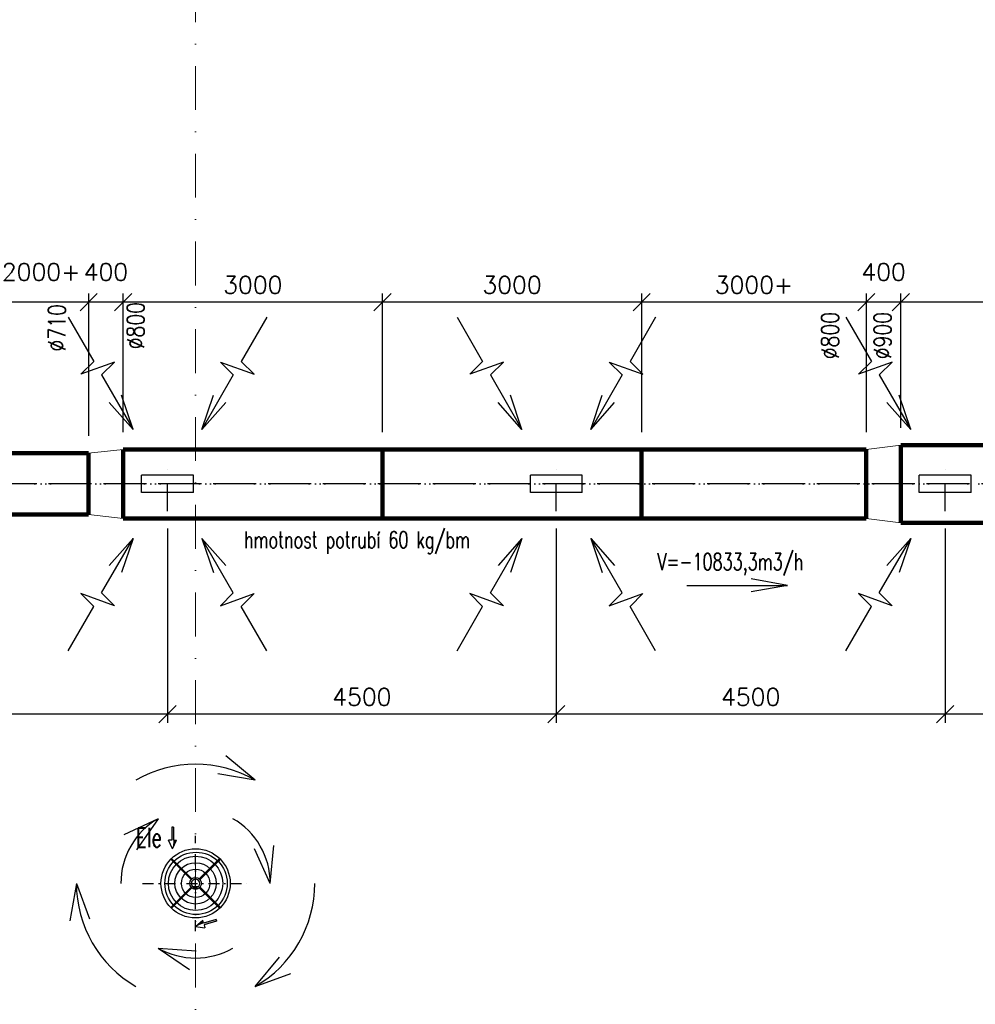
# Model space of a CAD drawing. Header units: millimetres. Extents: x -746391 to 410178, y -169697 to 100555.
# Tile 93 of 179: x 63965 to 75024, y 4999 to 16400. Entities that reach past the tile are written whole.
import ezdxf
from ezdxf.enums import TextEntityAlignment as Align
from ezdxf.lldxf.tags import DXFTag

# ---------------------------------------------------------------- set-up
doc = ezdxf.new("R2010")
doc.units = ezdxf.units.MM
for name, pattern in [('CENTERX2', [101.6, 63.5, -12.7, 12.7, -12.7]), ('DASHDOT', [25.4, 12.7, -6.35, 0, -6.35]), ('ČERCHOVANÁ', [25.4, 12.7, -6.35, 0, -6.35])]:
    doc.linetypes.add(name, pattern=pattern)
doc.layers.get('0').update_dxf_attribs({"color": 9})
doc.layers.get('Defpoints').update_dxf_attribs({"color": 9})
doc.layers.add('A99_N_osy', color=9, linetype='CENTERX2', lineweight=9)
for name, color, linetype in [('VZT-KÓTY', 2, 'Continuous'), ('VZT-ODVOD-NEVID', 4, 'ACAD_ISO02W100'), ('VZT-ODVOD-OSY', 30, 'ČERCHOVANÁ'), ('VZT-ODVOD-ZAŘÍZENÍ', 150, 'Continuous'), ('VZT-PŘÍOD-OSY', 1, 'ČERCHOVANÁ'), ('VZT-PŘÍVOD-TENKÉ', 4, 'Continuous'), ('VZT-PŘÍVOD-VÝKON', 2, 'Continuous'), ('VZT-PŘÍVOD-ZAŘÍZENÍ', 3, 'Continuous')]:
    doc.layers.add(name, color=color, linetype=linetype)
doc.styles.add('PITSIMP8', font='pitsimp8')
doc.styles.add('RomanS', font='romans.shx')
tags = doc.linetypes.add('ACAD_ISO02W100', pattern=[15, 12, -3]).pattern_tags.tags
tags[6:7] = [DXFTag(74, 4), DXFTag(75, 0), DXFTag(340, '0'), DXFTag(46, 1.0), DXFTag(50, 0.0), DXFTag(44, 0.0), DXFTag(45, 0.0)]
tags[4:5] = [DXFTag(74, 4), DXFTag(75, 0), DXFTag(340, '0'), DXFTag(46, 1.0), DXFTag(50, 0.0), DXFTag(44, 0.0), DXFTag(45, 0.0)]
doc.dimstyles.new('VZT100', dxfattribs={"dimscale": 100, "dimtxt": 2, "dimasz": 2, "dimexe": 1, "dimexo": 2, "dimgap": 1, "dimtad": 1, "dimtoh": 1, "dimdec": 0, "dimzin": 0, "dimdsep": 46, "dimtxsty": 'RomanS', "dimblk": 'OBLIQUE', "dimcen": 1, "dimdle": 1, "dimclrd": 256, "dimclre": 256, "dimclrt": 256, "dimadec": 0, "dimazin": 0, "dimtfac": 1, "dimtdec": 0, "dimtmove": 2, "dimatfit": 3, "dimldrblk": 'OBLIQUE', "dimfxl": 1, "dimtolj": 1, "dimtzin": 0, "dimarcsym": 0})

# ---------------------------------------------------------------- blocks, each defined once
blk = doc.blocks.new('2dluk097')
at = {"color": 0, "linetype": 'ByBlock'}
for p, q in [((-0.052, 0.5), (-0.052, -0.1)), ((-0.052, 0.5), (0.052, 0.5)), ((0.052, 0.5), (0.052, -0.1))]:
    blk.add_line(p, q, dxfattribs=at)
for p, q in [((-0.052, -0.1), (-0.231, -0.1)), ((0, -0.5), (-0.231, -0.1)), ((0, -0.5), (0.231, -0.1)), ((0.052, -0.1), (0.231, -0.1))]:
    blk.add_line(p, q)
for points in [[(-0.052, 0.5), (0.052, 0.5), (-0.052, -0.1), (0.052, -0.1)], [(-0.231, -0.1), (0, -0.5), (0.052, -0.1), (-0.052, -0.1)], [(-0.052, -0.1), (0.231, -0.1), (0, -0.5), (-0.052, -0.1)]]:
    blk.add_solid(points)
at = {"linetype": 'ByBlock', "style": 'PITSIMP8', "flags": 9}
for tag, p in [('VOLUMENSTROM', (-0.058, 0.041)), ('RAUM/GRUPPE', (-0.058, 0.161)), ('DRUCK/-STUFE', (-0.058, 0.021)), ('BEZEICHNUNG', (-0.058, 0.181)), ('POS.NR.G-LV', (-0.058, 0.141)), ('ANSCHLUSS', (-0.058, 0.001)), ('KENNUNG', (-0.058, 0.081)), ('LEISTUNG', (-0.058, 0.061)), ('FABRIKAT', (-0.058, 0.121)), ('TYP', (-0.058, 0.101)), ('SPANNUNG/FREQUENZ', (-0.058, -0.119)), ('TEMPERATUR', (-0.058, -0.059)), ('SCHUTZART', (-0.058, -0.099)), ('DREHZAHL', (-0.058, -0.079)), ('GROESSE', (-0.058, -0.019)), ('GEWICHT', (-0.058, -0.139)), ('FREI', (-0.058, -0.159)), ('FREI', (-0.058, -0.179)), ('FREI', (-0.058, -0.199)), ('DN', (-0.058, -0.039))]:
    blk.add_attdef(tag, text='', height=0.01, dxfattribs=at).set_placement(p, align=Align.MIDDLE)
blk = doc.blocks.new('_Oblique')
at = {"color": 0, "linetype": 'ByBlock', "lineweight": -2}
blk.add_line((-0.5, -0.5), (0.5, 0.5), dxfattribs=at)
blk = doc.blocks.new('*D1770')
at = {"layer": 'Defpoints', "color": 0, "linetype": 'Continuous', "lineweight": 18, "ltscale": 0.5, "transparency": 16777216}
for p in [(74675, 10710), (79175, 10710), (74675, 8359)]:
    blk.add_point(p, dxfattribs=at)
at = {"layer": 'VZT-KÓTY', "linetype": 'Continuous', "lineweight": -2, "ltscale": 0.5, "transparency": 16777216}
for p, q in [((74675, 10510), (74675, 8259)), ((79175, 10510), (79175, 8259)), ((79275, 8359), (74575, 8359))]:
    blk.add_line(p, q, dxfattribs=at)
at = {"layer": 'VZT-KÓTY', "linetype": 'Continuous', "lineweight": -2, "ltscale": 0.5, "transparency": 16777216, "xscale": 200, "yscale": 200, "zscale": 200, "rotation": 180}
blk.add_blockref('_Oblique', (74675, 8359), dxfattribs=at)
at = {"layer": 'VZT-KÓTY', "linetype": 'Continuous', "lineweight": -2, "ltscale": 0.5, "transparency": 16777216, "xscale": 200, "yscale": 200, "zscale": 200}
blk.add_blockref('_Oblique', (79175, 8359), dxfattribs=at)
at = {"layer": 'VZT-KÓTY', "linetype": 'Continuous', "lineweight": 18, "ltscale": 0.5, "transparency": 16777216, "insert": (76925, 8559), "char_height": 200, "attachment_point": 5, "style": 'RomanS'}
blk.add_mtext('\\A1;4500', dxfattribs=at)
blk = doc.blocks.new('*D1771')
at = {"layer": 'Defpoints', "color": 0, "linetype": 'Continuous', "lineweight": 18, "ltscale": 0.5, "transparency": 16777216}
for p in [(70175, 10710), (74675, 10710), (70175, 8359)]:
    blk.add_point(p, dxfattribs=at)
at = {"layer": 'VZT-KÓTY', "linetype": 'Continuous', "lineweight": -2, "ltscale": 0.5, "transparency": 16777216}
for p, q in [((70175, 10510), (70175, 8259)), ((74675, 10510), (74675, 8259)), ((74775, 8359), (70075, 8359))]:
    blk.add_line(p, q, dxfattribs=at)
at = {"layer": 'VZT-KÓTY', "linetype": 'Continuous', "lineweight": -2, "ltscale": 0.5, "transparency": 16777216, "xscale": 200, "yscale": 200, "zscale": 200, "rotation": 180}
blk.add_blockref('_Oblique', (70175, 8359), dxfattribs=at)
at = {"layer": 'VZT-KÓTY', "linetype": 'Continuous', "lineweight": -2, "ltscale": 0.5, "transparency": 16777216, "xscale": 200, "yscale": 200, "zscale": 200}
blk.add_blockref('_Oblique', (74675, 8359), dxfattribs=at)
at = {"layer": 'VZT-KÓTY', "linetype": 'Continuous', "lineweight": 18, "ltscale": 0.5, "transparency": 16777216, "insert": (72425, 8559), "char_height": 200, "attachment_point": 5, "style": 'RomanS'}
blk.add_mtext('\\A1;4500', dxfattribs=at)
blk = doc.blocks.new('*D1772')
at = {"layer": 'Defpoints', "color": 0, "linetype": 'Continuous', "lineweight": 18, "ltscale": 0.5, "transparency": 16777216}
for p in [(65675, 10710), (70175, 10710), (65675, 8359)]:
    blk.add_point(p, dxfattribs=at)
at = {"layer": 'VZT-KÓTY', "linetype": 'Continuous', "lineweight": -2, "ltscale": 0.5, "transparency": 16777216}
for p, q in [((65675, 10510), (65675, 8259)), ((70175, 10510), (70175, 8259)), ((70275, 8359), (65575, 8359))]:
    blk.add_line(p, q, dxfattribs=at)
at = {"layer": 'VZT-KÓTY', "linetype": 'Continuous', "lineweight": -2, "ltscale": 0.5, "transparency": 16777216, "xscale": 200, "yscale": 200, "zscale": 200, "rotation": 180}
blk.add_blockref('_Oblique', (65675, 8359), dxfattribs=at)
at = {"layer": 'VZT-KÓTY', "linetype": 'Continuous', "lineweight": -2, "ltscale": 0.5, "transparency": 16777216, "xscale": 200, "yscale": 200, "zscale": 200}
blk.add_blockref('_Oblique', (70175, 8359), dxfattribs=at)
at = {"layer": 'VZT-KÓTY', "linetype": 'Continuous', "lineweight": 18, "ltscale": 0.5, "transparency": 16777216, "insert": (67925, 8559), "char_height": 200, "attachment_point": 5, "style": 'RomanS'}
blk.add_mtext('\\A1;4500', dxfattribs=at)
blk = doc.blocks.new('*D1773')
at = {"layer": 'Defpoints', "color": 0, "linetype": 'Continuous', "lineweight": 18, "ltscale": 0.5, "transparency": 16777216}
for p in [(61175, 10710), (65675, 10710), (61175, 8359)]:
    blk.add_point(p, dxfattribs=at)
at = {"layer": 'VZT-KÓTY', "linetype": 'Continuous', "lineweight": -2, "ltscale": 0.5, "transparency": 16777216}
for p, q in [((61175, 10510), (61175, 8259)), ((65675, 10510), (65675, 8259)), ((65775, 8359), (61075, 8359))]:
    blk.add_line(p, q, dxfattribs=at)
at = {"layer": 'VZT-KÓTY', "linetype": 'Continuous', "lineweight": -2, "ltscale": 0.5, "transparency": 16777216, "xscale": 200, "yscale": 200, "zscale": 200, "rotation": 180}
blk.add_blockref('_Oblique', (61175, 8359), dxfattribs=at)
at = {"layer": 'VZT-KÓTY', "linetype": 'Continuous', "lineweight": -2, "ltscale": 0.5, "transparency": 16777216, "xscale": 200, "yscale": 200, "zscale": 200}
blk.add_blockref('_Oblique', (65675, 8359), dxfattribs=at)
at = {"layer": 'VZT-KÓTY', "linetype": 'Continuous', "lineweight": 18, "ltscale": 0.5, "transparency": 16777216, "insert": (63425, 8559), "char_height": 200, "attachment_point": 5, "style": 'RomanS'}
blk.add_mtext('\\A1;4500', dxfattribs=at)
blk = doc.blocks.new('*D1788')
at = {"layer": 'Defpoints', "color": 0, "linetype": 'Continuous', "lineweight": 18, "ltscale": 0.5, "transparency": 16777216}
for p in [(74163, 13129), (74163, 11475), (77163, 11475)]:
    blk.add_point(p, dxfattribs=at)
at = {"layer": 'VZT-KÓTY', "linetype": 'Continuous', "lineweight": -2, "ltscale": 0.5, "transparency": 16777216}
for p, q in [((74163, 11675), (74163, 13229)), ((77163, 11675), (77163, 13229)), ((77263, 13129), (74063, 13129))]:
    blk.add_line(p, q, dxfattribs=at)
at = {"layer": 'VZT-KÓTY', "linetype": 'Continuous', "lineweight": -2, "ltscale": 0.5, "transparency": 16777216, "xscale": 200, "yscale": 200, "zscale": 200, "rotation": 180}
blk.add_blockref('_Oblique', (74163, 13129), dxfattribs=at)
at = {"layer": 'VZT-KÓTY', "linetype": 'Continuous', "lineweight": -2, "ltscale": 0.5, "transparency": 16777216, "xscale": 200, "yscale": 200, "zscale": 200}
blk.add_blockref('_Oblique', (77163, 13129), dxfattribs=at)
at = {"layer": 'VZT-KÓTY', "linetype": 'Continuous', "lineweight": 18, "ltscale": 0.5, "transparency": 16777216, "insert": (75663, 13329), "char_height": 200, "attachment_point": 5, "style": 'RomanS'}
blk.add_mtext('\\A1;3000', dxfattribs=at)
blk = doc.blocks.new('*D1789')
at = {"layer": 'Defpoints', "color": 0, "linetype": 'Continuous', "lineweight": 18, "ltscale": 0.5, "transparency": 16777216}
for p in [(73763, 13129), (73763, 11425), (74163, 11475)]:
    blk.add_point(p, dxfattribs=at)
at = {"layer": 'VZT-KÓTY', "linetype": 'Continuous', "lineweight": -2, "ltscale": 0.5, "transparency": 16777216}
for p, q in [((73763, 11625), (73763, 13229)), ((74163, 11675), (74163, 13229)), ((74263, 13129), (73663, 13129))]:
    blk.add_line(p, q, dxfattribs=at)
at = {"layer": 'VZT-KÓTY', "linetype": 'Continuous', "lineweight": -2, "ltscale": 0.5, "transparency": 16777216, "xscale": 200, "yscale": 200, "zscale": 200, "rotation": 180}
blk.add_blockref('_Oblique', (73763, 13129), dxfattribs=at)
at = {"layer": 'VZT-KÓTY', "linetype": 'Continuous', "lineweight": -2, "ltscale": 0.5, "transparency": 16777216, "xscale": 200, "yscale": 200, "zscale": 200}
blk.add_blockref('_Oblique', (74163, 13129), dxfattribs=at)
at = {"layer": 'VZT-KÓTY', "linetype": 'Continuous', "lineweight": 18, "ltscale": 0.5, "transparency": 16777216, "insert": (73963, 13479), "char_height": 200, "attachment_point": 5, "style": 'RomanS'}
blk.add_mtext('\\A1;400', dxfattribs=at)
blk = doc.blocks.new('*D1790')
at = {"layer": 'Defpoints', "color": 0, "linetype": 'Continuous', "lineweight": 18, "ltscale": 0.5, "transparency": 16777216}
for p in [(71163, 13129), (71163, 11425), (73763, 11425)]:
    blk.add_point(p, dxfattribs=at)
at = {"layer": 'VZT-KÓTY', "linetype": 'Continuous', "lineweight": -2, "ltscale": 0.5, "transparency": 16777216}
for p, q in [((71163, 11625), (71163, 13229)), ((73763, 11625), (73763, 13229)), ((73863, 13129), (71063, 13129))]:
    blk.add_line(p, q, dxfattribs=at)
at = {"layer": 'VZT-KÓTY', "linetype": 'Continuous', "lineweight": -2, "ltscale": 0.5, "transparency": 16777216, "xscale": 200, "yscale": 200, "zscale": 200, "rotation": 180}
blk.add_blockref('_Oblique', (71163, 13129), dxfattribs=at)
at = {"layer": 'VZT-KÓTY', "linetype": 'Continuous', "lineweight": -2, "ltscale": 0.5, "transparency": 16777216, "xscale": 200, "yscale": 200, "zscale": 200}
blk.add_blockref('_Oblique', (73763, 13129), dxfattribs=at)
at = {"layer": 'VZT-KÓTY', "linetype": 'Continuous', "lineweight": 18, "ltscale": 0.5, "transparency": 16777216, "insert": (72463, 13329), "char_height": 200, "attachment_point": 5, "style": 'RomanS'}
blk.add_mtext('\\A1;3000+', dxfattribs=at)
blk = doc.blocks.new('*D1791')
at = {"layer": 'Defpoints', "color": 0, "linetype": 'Continuous', "lineweight": 18, "ltscale": 0.5, "transparency": 16777216}
for p in [(68163, 13129), (68163, 11425), (71163, 11425)]:
    blk.add_point(p, dxfattribs=at)
at = {"layer": 'VZT-KÓTY', "linetype": 'Continuous', "lineweight": -2, "ltscale": 0.5, "transparency": 16777216}
for p, q in [((68163, 11625), (68163, 13229)), ((71163, 11625), (71163, 13229)), ((71263, 13129), (68063, 13129))]:
    blk.add_line(p, q, dxfattribs=at)
at = {"layer": 'VZT-KÓTY', "linetype": 'Continuous', "lineweight": -2, "ltscale": 0.5, "transparency": 16777216, "xscale": 200, "yscale": 200, "zscale": 200, "rotation": 180}
blk.add_blockref('_Oblique', (68163, 13129), dxfattribs=at)
at = {"layer": 'VZT-KÓTY', "linetype": 'Continuous', "lineweight": -2, "ltscale": 0.5, "transparency": 16777216, "xscale": 200, "yscale": 200, "zscale": 200}
blk.add_blockref('_Oblique', (71163, 13129), dxfattribs=at)
at = {"layer": 'VZT-KÓTY', "linetype": 'Continuous', "lineweight": 18, "ltscale": 0.5, "transparency": 16777216, "insert": (69663, 13329), "char_height": 200, "attachment_point": 5, "style": 'RomanS'}
blk.add_mtext('\\A1;3000', dxfattribs=at)
blk = doc.blocks.new('*D1792')
at = {"layer": 'Defpoints', "color": 0, "linetype": 'Continuous', "lineweight": 18, "ltscale": 0.5, "transparency": 16777216}
for p in [(65163, 13129), (65163, 11425), (68163, 11425)]:
    blk.add_point(p, dxfattribs=at)
at = {"layer": 'VZT-KÓTY', "linetype": 'Continuous', "lineweight": -2, "ltscale": 0.5, "transparency": 16777216}
for p, q in [((65163, 11625), (65163, 13229)), ((68163, 11625), (68163, 13229)), ((68263, 13129), (65063, 13129))]:
    blk.add_line(p, q, dxfattribs=at)
at = {"layer": 'VZT-KÓTY', "linetype": 'Continuous', "lineweight": -2, "ltscale": 0.5, "transparency": 16777216, "xscale": 200, "yscale": 200, "zscale": 200, "rotation": 180}
blk.add_blockref('_Oblique', (65163, 13129), dxfattribs=at)
at = {"layer": 'VZT-KÓTY', "linetype": 'Continuous', "lineweight": -2, "ltscale": 0.5, "transparency": 16777216, "xscale": 200, "yscale": 200, "zscale": 200}
blk.add_blockref('_Oblique', (68163, 13129), dxfattribs=at)
at = {"layer": 'VZT-KÓTY', "linetype": 'Continuous', "lineweight": 18, "ltscale": 0.5, "transparency": 16777216, "insert": (66663, 13329), "char_height": 200, "attachment_point": 5, "style": 'RomanS'}
blk.add_mtext('\\A1;3000', dxfattribs=at)
blk = doc.blocks.new('*D1793')
at = {"layer": 'Defpoints', "color": 0, "linetype": 'Continuous', "lineweight": 18, "ltscale": 0.5, "transparency": 16777216}
for p in [(64763, 13129), (65163, 11425), (64763, 11380)]:
    blk.add_point(p, dxfattribs=at)
at = {"layer": 'VZT-KÓTY', "linetype": 'Continuous', "lineweight": -2, "ltscale": 0.5, "transparency": 16777216}
for p, q in [((64763, 11580), (64763, 13229)), ((65163, 11625), (65163, 13229)), ((65263, 13129), (64663, 13129))]:
    blk.add_line(p, q, dxfattribs=at)
at = {"layer": 'VZT-KÓTY', "linetype": 'Continuous', "lineweight": -2, "ltscale": 0.5, "transparency": 16777216, "xscale": 200, "yscale": 200, "zscale": 200, "rotation": 180}
blk.add_blockref('_Oblique', (64763, 13129), dxfattribs=at)
at = {"layer": 'VZT-KÓTY', "linetype": 'Continuous', "lineweight": -2, "ltscale": 0.5, "transparency": 16777216, "xscale": 200, "yscale": 200, "zscale": 200}
blk.add_blockref('_Oblique', (65163, 13129), dxfattribs=at)
at = {"layer": 'VZT-KÓTY', "linetype": 'Continuous', "lineweight": 18, "ltscale": 0.5, "transparency": 16777216, "insert": (64963, 13479), "char_height": 200, "attachment_point": 5, "style": 'RomanS'}
blk.add_mtext('\\A1;400', dxfattribs=at)
blk = doc.blocks.new('*D1794')
at = {"layer": 'Defpoints', "color": 0, "linetype": 'Continuous', "lineweight": 18, "ltscale": 0.5, "transparency": 16777216}
for p in [(63663, 13129), (63663, 11380), (64763, 11380)]:
    blk.add_point(p, dxfattribs=at)
at = {"layer": 'VZT-KÓTY', "linetype": 'Continuous', "lineweight": -2, "ltscale": 0.5, "transparency": 16777216}
for p, q in [((63663, 11580), (63663, 13229)), ((64763, 11580), (64763, 13229)), ((64863, 13129), (63563, 13129))]:
    blk.add_line(p, q, dxfattribs=at)
at = {"layer": 'VZT-KÓTY', "linetype": 'Continuous', "lineweight": -2, "ltscale": 0.5, "transparency": 16777216, "xscale": 200, "yscale": 200, "zscale": 200, "rotation": 180}
blk.add_blockref('_Oblique', (63663, 13129), dxfattribs=at)
at = {"layer": 'VZT-KÓTY', "linetype": 'Continuous', "lineweight": -2, "ltscale": 0.5, "transparency": 16777216, "xscale": 200, "yscale": 200, "zscale": 200}
blk.add_blockref('_Oblique', (64763, 13129), dxfattribs=at)
at = {"layer": 'VZT-KÓTY', "linetype": 'Continuous', "lineweight": 18, "ltscale": 0.5, "transparency": 16777216, "insert": (64213, 13479), "char_height": 200, "attachment_point": 5, "style": 'RomanS'}
blk.add_mtext('\\A1;2000+', dxfattribs=at)

msp = doc.modelspace()

# ---------------------------------------------------------------- linework, layer by layer
at = {"layer": 'A99_N_osy', "linetype": 'DASHDOT', "ltscale": 40}
msp.add_line((66000, 100200), (66000, -5085), dxfattribs=at)
at = {"layer": 'VZT-ODVOD-NEVID', "ltscale": 25}
for p, q in [((65975, 11125), (65375, 11125)), ((65375, 10925), (65375, 11125)), ((65975, 10925), (65975, 11125)), ((70475, 11125), (69875, 11125)), ((69875, 10925), (69875, 11125)), ((70475, 10925), (70475, 11125)), ((74975, 11125), (74375, 11125)), ((74375, 10925), (74375, 11125)), ((74975, 10925), (74975, 11125)), ((65975, 10925), (65375, 10925)), ((70475, 10925), (69875, 10925)), ((74975, 10925), (74375, 10925))]:
    msp.add_line(p, q, dxfattribs=at)
at = {"layer": 'VZT-ODVOD-OSY', "ltscale": 25}
for p, q in [((65675, 10710), (65675, 11340)), ((70175, 10710), (70175, 11340)), ((74675, 10710), (74675, 11340)), ((74850, 11025), (15425, 11025)), ((79350, 11025), (19925, 11025)), ((83850, 11025), (24425, 11025)), ((88750, 11025), (28925, 11025))]:
    msp.add_line(p, q, dxfattribs=at)
at = {"layer": 'VZT-ODVOD-ZAŘÍZENÍ', "linetype": 'Continuous', "lineweight": 18, "ltscale": 0.5}
for p, q in [((64762.5, 11380), (65162.5, 11425)), ((73762.5, 11425), (74162.5, 11475)), ((64762.5, 10670), (65162.5, 10625)), ((73762.5, 10625), (74162.5, 10575))]:
    msp.add_line(p, q, dxfattribs=at)
at = {"layer": 'VZT-ODVOD-ZAŘÍZENÍ', "lineweight": 90}
for p, q in [((73762.5, 11425), (65162.5, 11425)), ((65162.5, 10625), (65162.5, 11425)), ((68162.5, 10625), (68162.5, 11425)), ((71162.5, 10625), (71162.5, 11425)), ((73762.5, 10625), (73762.5, 11425)), ((74162.5, 10575), (74162.5, 11475)), ((86764.9, 11475), (74162.5, 11475)), ((64762.5, 11380), (51662.5, 11380)), ((64762.5, 10670), (64762.5, 11380)), ((64762.5, 10670), (51662.5, 10670)), ((73762.5, 10625), (65162.5, 10625)), ((86764.9, 10575), (74162.5, 10575))]:
    msp.add_line(p, q, dxfattribs=at)
at = {"layer": 'VZT-PŘÍOD-OSY', "ltscale": 10}
for p, q in [((66000, 5848), (66000, 6952)), ((65387, 6400), (66613, 6400))]:
    msp.add_line(p, q, dxfattribs=at)
at = {"layer": 'VZT-PŘÍVOD-TENKÉ'}
msp.add_line((66281.8, 6676.1), (66268.3, 6662.6), dxfattribs=at)
for centre, radius in [((66000.5, 6400), 400.5), ((66005.4, 6400), 360.6), ((66000.5, 6400), 314.5), ((66000.5, 6400), 239.5), ((66270.1, 6670.1), 3.6), ((66270.1, 6670.1), 3.6), ((66000.5, 6400), 164.5), ((66000, 6400), 68)]:
    msp.add_circle(centre, radius, dxfattribs=at)
for centre, radius, start, end in [((66073.7, 6473.7), 268.4, 44.14607, 45.85391), ((66261.8, 6669.1), 1.2, 315, 135), ((66073.7, 6473.7), 270, 44.15113, 45.84887), ((66269.1, 6661.8), 1.2, 315, 135), ((66278.9, 6678.9), 6.4, 315, 135), ((66278.9, 6678.9), 4, 315.26984, 135.26984)]:
    msp.add_arc(centre, radius, start, end, dxfattribs=at)
at = {"layer": 'VZT-PŘÍVOD-VÝKON'}
for p, q in [((64526.4, 12956.2), (64822.1, 12443.9)), ((66823.6, 12956.2), (66527.9, 12443.9)), ((69026.4, 12956.2), (69322.1, 12443.9)), ((71323.6, 12956.2), (71027.9, 12443.9)), ((73526.4, 12956.2), (73822.1, 12443.9)), ((64822.1, 12443.9), (64672.3, 12294.1)), ((65063, 12436.3), (64672.3, 12294.1)), ((64913.1, 12286.4), (65063, 12436.3)), ((66287, 12436.3), (66677.7, 12294.1)), ((66436.9, 12286.4), (66287, 12436.3)), ((66527.9, 12443.9), (66677.7, 12294.1)), ((69322.1, 12443.9), (69172.3, 12294.1)), ((69563, 12436.3), (69172.3, 12294.1)), ((69413.1, 12286.4), (69563, 12436.3)), ((70787, 12436.3), (71177.7, 12294.1)), ((70936.9, 12286.4), (70787, 12436.3)), ((71027.9, 12443.9), (71177.7, 12294.1)), ((73822.1, 12443.9), (73672.3, 12294.1)), ((74063, 12436.3), (73672.3, 12294.1)), ((73913.1, 12286.4), (74063, 12436.3)), ((64913.1, 12286.4), (65277.1, 11655.9)), ((66436.9, 12286.4), (66072.9, 11655.9)), ((69413.1, 12286.4), (69777.1, 11655.9)), ((70936.9, 12286.4), (70572.9, 11655.9)), ((73913.1, 12286.4), (74277.1, 11655.9)), ((65277, 11655.3), (65143.2, 12050.9)), ((66073, 11655.3), (66206.8, 12050.9)), ((69777, 11655.3), (69643.2, 12050.9)), ((70573, 11655.3), (70706.8, 12050.9)), ((74277, 11655.3), (74143.2, 12050.9)), ((65277.1, 11655.9), (65001.4, 11969.6)), ((66072.9, 11655.9), (66348.6, 11969.6)), ((69777.1, 11655.9), (69501.4, 11969.6)), ((70572.9, 11655.9), (70848.6, 11969.6)), ((74277.1, 11655.9), (74001.4, 11969.6)), ((64913.1, 9763.6), (65277.1, 10394.1)), ((65277.1, 10394.1), (65001.4, 10080.4)), ((65277, 10394.7), (65143.2, 9999.1)), ((66436.9, 9763.6), (66072.9, 10394.1)), ((66072.9, 10394.1), (66348.6, 10080.4)), ((66073, 10394.7), (66206.8, 9999.1)), ((69413.1, 9763.6), (69777.1, 10394.1)), ((69777.1, 10394.1), (69501.4, 10080.4)), ((69777, 10394.7), (69643.2, 9999.1)), ((70936.9, 9763.6), (70572.9, 10394.1)), ((70572.9, 10394.1), (70848.6, 10080.4)), ((70573, 10394.7), (70706.8, 9999.1)), ((73913.1, 9763.6), (74277.1, 10394.1)), ((74277.1, 10394.1), (74001.4, 10080.4)), ((74277, 10394.7), (74143.2, 9999.1)), ((72852.2, 9850.5), (72430, 9927.3)), ((71687, 9850.5), (72852.2, 9850.5)), ((72852.2, 9850.5), (72430, 9773.7)), ((65063, 9613.7), (64672.3, 9755.9)), ((64822.1, 9606.1), (64672.3, 9755.9)), ((64913.1, 9763.6), (65063, 9613.7)), ((66436.9, 9763.6), (66287, 9613.7)), ((66287, 9613.7), (66677.7, 9755.9)), ((66527.9, 9606.1), (66677.7, 9755.9)), ((69563, 9613.7), (69172.3, 9755.9)), ((69322.1, 9606.1), (69172.3, 9755.9)), ((69413.1, 9763.6), (69563, 9613.7)), ((70936.9, 9763.6), (70787, 9613.7)), ((70787, 9613.7), (71177.7, 9755.9)), ((71027.9, 9606.1), (71177.7, 9755.9)), ((74063, 9613.7), (73672.3, 9755.9)), ((73822.1, 9606.1), (73672.3, 9755.9)), ((73913.1, 9763.6), (74063, 9613.7)), ((64526.4, 9093.8), (64822.1, 9606.1)), ((66823.6, 9093.8), (66527.9, 9606.1)), ((69026.4, 9093.8), (69322.1, 9606.1)), ((71323.6, 9093.8), (71027.9, 9606.1)), ((73526.4, 9093.8), (73822.1, 9606.1)), ((66689.7, 7594.6), (66351.6, 7875.1)), ((66689.7, 7594.6), (66351.6, 7875.1)), ((66689.7, 7594.6), (66256.7, 7668.5)), ((66689.7, 7594.6), (66256.7, 7668.5)), ((65567.6, 7148.9), (65170.6, 6960.8)), ((65567.6, 7148.9), (65170.6, 6960.8)), ((65567.6, 7148.9), (65317.9, 6787.5)), ((65567.6, 7148.9), (65317.9, 6787.5)), ((66864.7, 6400), (66682.5, 6799.7)), ((66864.7, 6400), (66682.5, 6799.7)), ((66864.7, 6400), (66906.8, 6837.3)), ((66864.7, 6400), (66906.8, 6837.3)), ((64620.6, 6400), (64546.7, 5967)), ((64620.6, 6400), (64546.7, 5967)), ((64620.6, 6400), (64773.1, 5988)), ((64620.6, 6400), (64773.1, 5988)), ((65568, 5651), (66006.1, 5618.7)), ((65568, 5651), (65931.3, 5403.9)), ((65568, 5651), (65931.3, 5403.9)), ((65568, 5651), (66006.1, 5618.7)), ((66689.7, 5205.4), (66970.2, 5543.5)), ((66689.7, 5205.4), (66970.2, 5543.5)), ((66689.7, 5205.4), (67101.7, 5357.9)), ((66689.7, 5205.4), (67101.7, 5357.9))]:
    msp.add_line(p, q, dxfattribs=at)
for radius, start, end in [(1379.4, 60, 120), (1379.4, 60, 120), (864.7, 120, 180), (864.7, 120, 180), (864.7, 0, 60), (864.7, 0, 60), (1379.4, 180, 240), (1379.4, 180, 240), (1379.4, 300, 0), (1379.4, 300, 0), (864.7, 240, 300), (864.7, 240, 300)]:
    msp.add_arc((66000, 6400), radius, start, end, dxfattribs=at)
at = {"layer": 'VZT-PŘÍVOD-ZAŘÍZENÍ', "linetype": 'ByBlock'}
for p, q in [((65716.5, 6674.4), (65947.6, 6443.3)), ((65949.2, 6445.2), (65718.3, 6676.1)), ((65723.9, 6681.8), (65737.4, 6668.3)), ((65956.7, 6452.4), (65725.6, 6683.5)), ((65737.4, 6668.3), (65954.8, 6450.8)), ((66274.4, 6683.5), (66043.3, 6452.4)), ((66045.2, 6450.8), (66276.1, 6681.7)), ((66268.3, 6662.6), (66050.8, 6445.2)), ((66052.4, 6443.3), (66283.5, 6674.4)), ((65947.6, 6356.7), (65716.5, 6125.6)), ((65954.8, 6349.2), (65723.9, 6118.3)), ((65725.6, 6116.5), (65956.7, 6347.6)), ((65731.7, 6137.4), (65949.2, 6354.8)), ((66024, 6358.4), (65976, 6358.4)), ((65980, 6358.4), (65980, 6337.7)), ((65980, 6337.7), (65996, 6337.7)), ((65996, 6337.7), (65996, 6358.4)), ((66004, 6358.4), (66004, 6337.7)), ((66004, 6337.7), (66020, 6337.7)), ((66020, 6337.7), (66020, 6358.4)), ((66043.3, 6347.6), (66274.4, 6116.5)), ((66262.6, 6131.7), (66045.2, 6349.2)), ((66050.8, 6354.8), (66281.7, 6123.9)), ((66283.5, 6125.6), (66052.4, 6356.7)), ((65718.2, 6123.9), (65731.7, 6137.4)), ((66276.1, 6118.2), (66262.6, 6131.7))]:
    msp.add_line(p, q, dxfattribs=at)
for centre in [(65729.9, 6670.1), (65729.9, 6670.1), (65729.9, 6129.9), (65729.9, 6129.9), (66270.1, 6129.9), (66270.1, 6129.9)]:
    msp.add_circle(centre, 3.6, dxfattribs=at)
for centre, radius, start, end in [((65721.1, 6678.9), 6.4, 44.99999, 224.99999), ((65721.1, 6678.9), 4, 45.26984, 225.26984), ((65730.9, 6661.8), 1.2, 44.99999, 224.99999), ((65926.3, 6473.7), 270, 134.15113, 135.84886), ((65926.3, 6473.7), 268.4, 134.14607, 135.85391), ((65738.2, 6669.1), 1.2, 44.99999, 224.99999), ((66000, 6400), 48, 300.00015, 180), ((66000, 6400), 48, 180, 240.00015), ((65721.1, 6121.1), 6.4, 135, 315), ((65721.1, 6121.1), 4, 135.26984, 315.26984), ((65730.9, 6138.2), 1.2, 135, 315), ((65926.3, 6326.3), 270, 224.15113, 225.84887), ((65926.3, 6326.3), 268.4, 224.14607, 225.85391), ((65738.2, 6130.9), 1.2, 135, 315), ((66073.7, 6326.3), 268.4, 314.14607, 315.85391), ((66261.8, 6130.9), 1.2, 225, 45), ((66073.7, 6326.3), 270, 314.15113, 315.84886), ((66269.1, 6138.2), 1.2, 225, 45), ((66278.9, 6121.1), 6.4, 225, 45), ((66278.9, 6121.1), 4, 225.26984, 45.26984)]:
    msp.add_arc(centre, radius, start, end, dxfattribs=at)

# ---------------------------------------------------------------- block references
at = {"layer": 'VZT-KÓTY', "xscale": -200, "yscale": 250, "zscale": 160}
msp.add_blockref('2dluk097', (65734.4, 6923.8), dxfattribs=at)
at = {"layer": 'VZT-KÓTY', "xscale": 200, "yscale": 250, "zscale": 160, "rotation": 286.5002035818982}
msp.add_blockref('2dluk097', (66119.9, 5935), dxfattribs=at)

# ---------------------------------------------------------------- texts
at = {"layer": 'VZT-KÓTY', "style": 'RomanS', "width": 0.8}
for s, p in [('%%C710', (64496, 12557.5)), ('%%C800', (65407.2, 12583.1)), ('%%C800', (73443.9, 12467.7)), ('%%C900', (74051.2, 12467.7))]:
    msp.add_text(s, height=200, rotation=90, dxfattribs=at).set_placement(p)
at = {"layer": 'VZT-KÓTY', "style": 'RomanS', "width": 0.7}
msp.add_text('Ele', height=223.12, dxfattribs=at).set_placement((65307.9, 6818.9))
at = {"layer": 'VZT-PŘÍVOD-VÝKON', "style": 'RomanS', "width": 0.7}
msp.add_text('hmotnost potrubí 60 kg/bm', height=193.375, dxfattribs=at).set_placement((67869.2, 10281.7), align=Align.CENTER)
msp.add_text('V=-10833,3m3/h', height=193.375, dxfattribs=at).set_placement((72190.1, 9969.9), align=Align.BOTTOM_CENTER)

# ---------------------------------------------------------------- dimensions: what is measured, and where the dimension line sits
at = {"layer": 'VZT-KÓTY', "linetype": 'Continuous', "lineweight": 18, "ltscale": 0.5}
for base, p1, p2, text, picture, middle in [((63662.5, 13129.4), (64762.5, 11380), (63662.5, 11380), '2000+', '*D1794', (64212.5, 13479.4)), ((71162.5, 13129.4), (73762.5, 11425), (71162.5, 11425), '3000+', '*D1790', (72462.5, 13329.4))]:
    dim = msp.add_linear_dim(base=base, p1=p1, p2=p2, text=text, dimstyle='VZT100', dxfattribs=at)
    dim.commit()
    dim.dimension.update_dxf_attribs({"geometry": picture, "text_midpoint": middle})
for base, p1, p2, picture, middle in [((64762.5, 13129.4), (65162.5, 11425), (64762.5, 11380), '*D1793', (64962.5, 13479.4)), ((73762.5, 13129.4), (74162.5, 11475), (73762.5, 11425), '*D1789', (73962.5, 13479.4)), ((65162.5, 13129.4), (68162.5, 11425), (65162.5, 11425), '*D1792', (66662.5, 13329.4)), ((68162.5, 13129.4), (71162.5, 11425), (68162.5, 11425), '*D1791', (69662.5, 13329.4)), ((74162.5, 13129.4), (77162.5, 11475), (74162.5, 11475), '*D1788', (75662.5, 13329.4)), ((61175, 8358.8), (65675, 10710), (61175, 10710), '*D1773', (63425, 8558.8)), ((65675, 8358.8), (70175, 10710), (65675, 10710), '*D1772', (67925, 8558.8)), ((70175, 8358.8), (74675, 10710), (70175, 10710), '*D1771', (72425, 8558.8)), ((74675, 8358.8), (79175, 10710), (74675, 10710), '*D1770', (76925, 8558.8))]:
    dim = msp.add_linear_dim(base=base, p1=p1, p2=p2, dimstyle='VZT100', dxfattribs=at)
    dim.commit()
    dim.dimension.update_dxf_attribs({"geometry": picture, "text_midpoint": middle})

doc.saveas('drawing.dxf')
